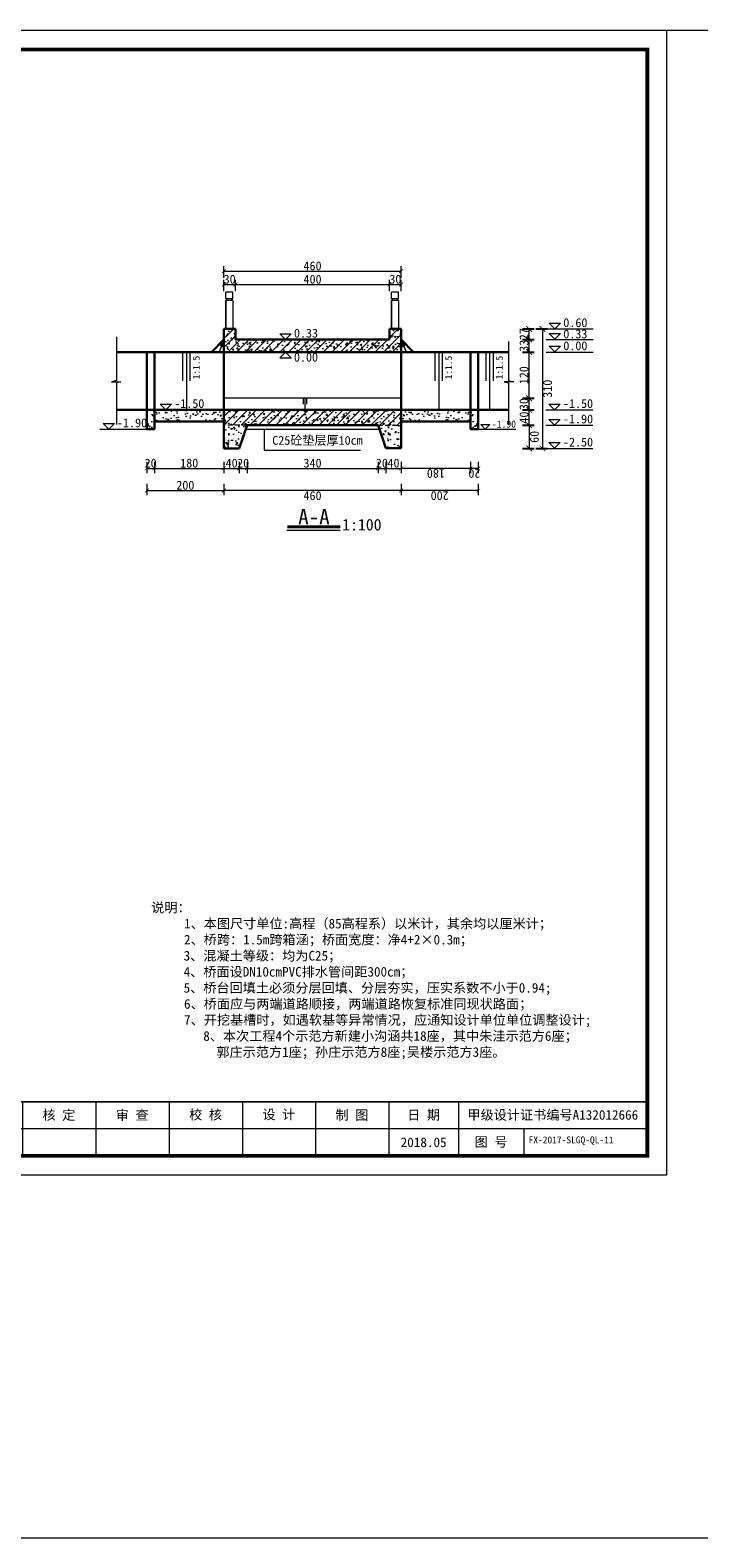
# Model space of a CAD drawing. Extents: x -27255 to 1448651, y 31034 to 8081248.
# Tile 41 of 198: x 584090 to 584264, y 3857680 to 3858072. Entities that reach past the tile are written whole.
import ezdxf
from ezdxf.enums import TextEntityAlignment as Align

# ---------------------------------------------------------------- set-up
doc = ezdxf.new("R2010")
doc.units = 0
doc.linetypes.add('HIDDEN', pattern=[0.375, 0.25, -0.125])
doc.layers.get('0').update_dxf_attribs({"linetype": 'CONTINUOUS'})
for name, color, linetype, lineweight in [('0.09折线', 6, 'CONTINUOUS', 9), ('0.09标注线', 3, 'CONTINUOUS', 9), ('0.13填充', 8, 'CONTINUOUS', 9), ('0.13文字', 3, 'CONTINUOUS', 13), ('中粗线', 7, 'CONTINUOUS', 25), ('图框', 7, 'CONTINUOUS', 20), ('文字', 7, 'CONTINUOUS', 15), ('虚线', 251, 'HIDDEN', 15)]:
    doc.layers.add(name, color=color, linetype=linetype, lineweight=lineweight)
doc.styles.add('-仿宋_GB2312', font='FangSong_GB2312.ttf')
doc.styles.add('LYJFS', font='times.ttf', dxfattribs={"width": 0.7})
doc.styles.get("Standard").update_dxf_attribs({"font": 'rs.shx', "bigfont": 'hztxt.shx'})
doc.styles.add('仿宋', font='FangSong_GB2312.ttf', dxfattribs={"width": 0.7})
doc.styles.add('宋体', font='FangSong_GB2312.ttf')
doc.dimstyles.get("Standard").update_dxf_attribs({"dimtxt": 0.18, "dimasz": 0.18, "dimexe": 0.18, "dimexo": 0.0625, "dimgap": 0.09, "dimtad": 0, "dimtih": 1, "dimtoh": 1, "dimdec": 4, "dimzin": 0, "dimdsep": 46, "dimtxsty": 'Standard', "dimcen": 0.09, "dimadec": 0, "dimazin": 0, "dimtfac": 1, "dimtdec": 4, "dimtofl": 0, "dimtmove": 0, "dimatfit": 3, "dimfxl": 1, "dimtolj": 1, "dimtzin": 0, "dimarcsym": 0})
doc.dimstyles.new('副本 (2) STANDARD', dxfattribs={"dimscale": 0, "dimtxt": 2.3, "dimasz": 1.5, "dimexe": 1.25, "dimexo": 1.5, "dimgap": 0.2, "dimtad": 1, "dimdec": 1, "dimzin": 0, "dimdsep": 46, "dimtxsty": '-仿宋_GB2312', "dimblk": 'ARCHTICK', "dimcen": 0.09, "dimadec": 0, "dimazin": 0, "dimtfac": 1, "dimtdec": 1, "dimtix": 1, "dimtmove": 2, "dimatfit": 3, "dimfxl": 1.7, "dimfxlon": 1, "dimtolj": 1, "dimtzin": 0, "dimlwd": 9, "dimarcsym": 0})

# ---------------------------------------------------------------- blocks, each defined once
blk = doc.blocks.new('d4trtg')
h = blk.add_hatch(color=152)
h.dxf.hatch_style = 1
h.paths.add_polyline_path([(654246.3, 3899725.4, 1), (654149.5, 3899725.4, 1)])
h.paths.add_polyline_path([(654244.7, 3899725.4, 1), (654151.1, 3899725.4, 1)], flags=16)
h = blk.add_hatch(color=152)
h.dxf.hatch_style = 1
edge = h.paths.add_edge_path()
edge.add_arc((654216.7, 3899701.1), 14.6, 43.3177, 70.37)
edge.add_arc((654202.9, 3899662.4), 55.7, 70.37, 84.5285)
edge.add_arc((654197.1, 3899601.1), 117.3, 84.5285, 95.1775)
edge.add_arc((654198.5, 3899704.1), 18.3, 111.7966, 130.9174, ccw=False)
edge.add_arc((654217.4, 3899656.7), 69.4, 98.8427, 111.7966, ccw=False)
edge.add_arc((654228.1, 3899588.1), 138.8, 95.2104, 98.8427, ccw=False)
edge.add_ellipse((654197.9, 3899728.3), major_axis=(-17.8, 0), ratio=0.877698, start_angle=172.6539, end_angle=176.913)
edge.add_arc((654213.8, 3899625), 102.6, 88.9999, 98.5227)
edge.add_arc((654209.9, 3899651.2), 76, 98.5227, 116.8491)
edge.add_arc((654181.1, 3899708), 12.3, 116.8491, 139.2901)
edge.add_arc((654173.3, 3899714.8), 1.96, 139.2901, 263.0506)
edge.add_arc((654175.1, 3899729.8), 17.1, 263.0506, 272.1363)
edge.add_arc((654186.8, 3899416.6), 296.4, 88.4627, 92.1363, ccw=False)
edge.add_arc((654193.4, 3899661.8), 51, 68.0711, 88.4627, ccw=False)
edge.add_arc((654234.5, 3899496.1), 214.2, 95.9129, 98.7952)
edge.add_arc((654220.8, 3899584.5), 124.7, 98.7952, 117.8497)
edge.add_arc((654806.2, 3897318.9), 2461.6, 104.7704, 105.1579, ccw=False)
edge.add_line((654178.6, 3899699.1), (654170.6, 3899695.8))
edge.add_arc((654384.3, 3898723.5), 995.6, 100.9063, 102.3983, ccw=False)
edge.add_line((654196, 3899701.1), (654189.9, 3899699.2))
edge.add_arc((654166.8, 3899985.3), 287, 274.6178, 279.6944)
edge.add_arc((654207.4, 3899747.5), 45.8, 279.6944, 287.6119)
edge.add_arc((654216.2, 3899719.6), 16.5, 287.6119, 311.5141)
edge.add_arc((654225.4, 3899709.3), 2.75, 311.5141, 403.3177)
edge = h.paths.add_edge_path()
edge.add_arc((654242.1, 3899736.8), 20.7, 138.9742, 204.1181, ccw=False)
edge.add_line((654226.5, 3899750.4), (654209.6, 3899750.4))
edge.add_line((654209.6, 3899750.4), (654209.6, 3899756.2))
edge.add_line((654209.6, 3899756.2), (654186.2, 3899756.2))
edge.add_line((654186.2, 3899756.2), (654186.2, 3899750.4))
edge.add_line((654186.2, 3899750.4), (654169.3, 3899750.4))
edge.add_arc((654153.7, 3899736.8), 20.7, -24.1181, 41.0258, ccw=False)
edge.add_arc((654138.3, 3899743.7), 37.5, 314.3441, 335.8819, ccw=False)
edge.add_arc((654157.8, 3899747.2), 31.1, 282.3877, 290.1466)
edge.add_arc((654127.2, 3899830.8), 120.1, 290.1466, 296.6495)
edge.add_ellipse((654197.9, 3899728.3), major_axis=(-17.8, 0), ratio=0.877698, start_angle=176.913, end_angle=378.3747, ccw=False)
edge.add_ellipse((654197.9, 3899728.3), major_axis=(-17.8, 0), ratio=0.877698, start_angle=172.6539, end_angle=176.913, ccw=False)
edge.add_ellipse((654197.9, 3899728.3), major_axis=(-17.8, 0), ratio=0.877698, start_angle=161.6253, end_angle=172.6539, ccw=False)
edge.add_arc((654268.6, 3899830.8), 120.1, 243.3505, 249.8534)
edge.add_arc((654238, 3899747.2), 31.1, 249.8534, 257.6123)
edge.add_arc((654257.5, 3899743.7), 37.5, 204.1181, 225.6559, ccw=False)
at = {"lineweight": 0}
for p, q in [((653868.4, 3899605.3), (653868.4, 3902577.3)), ((653868.4, 3902577.3), (658071.2, 3902577.3)), ((658071.2, 3902577.3), (658071.2, 3899605.3)), ((658021.2, 3899725.4), (655949.8, 3899725.4)), ((658071.2, 3899605.3), (653868.4, 3899605.3))]:
    blk.add_line(p, q, dxfattribs=at)
for p, q in [((654118.6, 3902527.3), (653938.4, 3902527.3)), ((653938.4, 3902527.3), (653938.4, 3901506.6)), ((653998.5, 3902527.3), (653998.5, 3901506.6)), ((654058.5, 3902527.3), (654058.5, 3901506.6)), ((654118.6, 3902357.2), (653938.4, 3902357.2)), ((654118.6, 3902187.1), (653938.4, 3902187.1)), ((654118.6, 3902017), (653938.4, 3902017)), ((654118.6, 3901846.8), (653938.4, 3901846.8)), ((654118.6, 3901676.7), (653938.4, 3901676.7)), ((654118.6, 3901506.6), (653938.4, 3901506.6)), ((655049.2, 3899795.5), (655049.2, 3899655.4)), ((655399.4, 3899795.5), (655399.4, 3899655.4)), ((655949.8, 3899795.5), (655949.8, 3899655.4)), ((656210, 3899795.5), (656210, 3899655.4)), ((656400.1, 3899795.5), (656400.1, 3899655.4)), ((656590.2, 3899795.5), (656590.2, 3899655.4)), ((656780.4, 3899795.5), (656780.4, 3899655.4)), ((656970.5, 3899795.5), (656970.5, 3899655.4)), ((657160.6, 3899795.5), (657160.6, 3899655.4)), ((657350.8, 3899795.5), (657350.8, 3899655.4)), ((657530.9, 3899795.5), (657530.9, 3899655.4)), ((657701, 3899725.4), (657701, 3899655.4))]:
    blk.add_line(p, q)
at = {"lineweight": 0, "const_width": 10}
blk.add_lwpolyline([(654118.6, 3902527.3), (658021.2, 3902527.3), (658021.2, 3899655.4), (654118.6, 3899655.4)], close=True, dxfattribs=at)
at = {"lineweight": 0, "const_width": 4}
blk.add_lwpolyline([(658021.2, 3899795.5), (654118.6, 3899795.5)], dxfattribs=at)
at = {"color": 152}
for points in [[(654181.1, 3899723.4, -0.028382), (654168.5, 3899718, -0.033867), (654164.5, 3899716.8, 0.094254), (654172.5, 3899728.3, 0.292155), (654169.3, 3899750.4), (654186.2, 3899750.4), (654186.2, 3899756.2), (654209.6, 3899756.2), (654209.6, 3899750.4), (654226.5, 3899750.4, 0.292155), (654223.3, 3899728.3, 0.094254), (654231.3, 3899716.8, -0.033867), (654227.2, 3899718, -0.028382), (654214.7, 3899723.4)], [(654215.6, 3899727.5, 0.041575), (654198.6, 3899726.4, 0.080135), (654175.6, 3899719, 0.098231), (654171.8, 3899716.1, 0.59944), (654173, 3899712.9, 0.039664), (654175.8, 3899712.7, -0.01603), (654194.8, 3899712.8, -0.08921), (654212.4, 3899709.2, 0.012577), (654201.8, 3899707.8, 0.083333), (654162.5, 3899694.8, -0.001691), (654178.6, 3899699.1), (654170.6, 3899695.8, -0.00651), (654196, 3899701.1), (654189.9, 3899699.2, 0.022155), (654215.1, 3899702.4, 0.03456), (654221.2, 3899703.9, 0.104673), (654227.2, 3899707.2, 0.423464), (654227.4, 3899711.2, 0.118589), (654221.6, 3899714.9, 0.061857), (654208.2, 3899717.9, 0.046498), (654186.5, 3899718, -0.083624), (654191.7, 3899721.1, -0.056582), (654206.8, 3899725.3, -0.015851), (654215.5, 3899726.3)]]:
    blk.add_lwpolyline(points, format="xyb", dxfattribs=at)
for radius in [48.4, 46.8]:
    blk.add_circle((654197.9, 3899725.4), radius, dxfattribs=at)
blk.add_arc((654217.4, 3899656.7), 69.4, 98.8427, 111.7966, dxfattribs=at)
for start_param, end_param in [(2.820893, 6.603885), (3.013378, 3.087714)]:
    blk.add_ellipse((654197.9, 3899728.3), major_axis=(-17.8, 0), ratio=0.877698, start_param=start_param, end_param=end_param, dxfattribs=at)
at = {"style": '宋体'}
for s, height, width, p in [('江苏省水利勘测设计研究院有限公司', 37.525, 0.9, (654640.2, 3899742.9)), ('丰县四联河灌区节水配套改造项目', 18.012, 0.75, (655225.5, 3899732.3)), ('Jiangsu Surveying and Design Institute of Water Resources Co., Ltd.', 20.014, 0.8, (654638.5, 3899695.5))]:
    blk.add_text(s, height=height, dxfattribs=dict(at, width=width)).set_placement(p, align=Align.MIDDLE)
at = {"style": 'LYJFS'}
for s, p in [('（阶段）', (656038.2, 3899760.4)), ('（专业）', (656038.2, 3899690.4))]:
    blk.add_text(s, height=25.02, dxfattribs=at).set_placement(p, align=Align.MIDDLE_CENTER)
at = {"style": '仿宋'}
blk.add_text('2018.05', height=25.02, dxfattribs=at).set_placement((657440.8, 3899690.4), align=Align.MIDDLE)
at = {"rotation": 90}
for s, insert, char_height, attachment_point, style in [('日 期', (653968.5, 3901931.9), 25.02, 5, '宋体'), ('会签者', (653968.5, 3901761.8), 25.02, 5, '宋体'), ('会签专业', (653968.5, 3901591.7), 25.02, 5, '宋体'), ('江苏省水利勘测设计研究院有限公司\\P地址：扬州市吉安路209号吉安大厦1号楼  邮编：225127\\P电话：0514-87860116  传真：0514-87889101\\P声明：未经授权，不得翻印、传播或它用。', (654101.5, 3899654.5), 20.014, 7, '仿宋')]:
    blk.add_mtext(s, dxfattribs=dict(at, insert=insert, char_height=char_height, attachment_point=attachment_point, style=style))
at = {"attachment_point": 5, "style": '宋体'}
for s, insert, char_height in [('设计', (656144, 3899760.4), 25.02), ('批 准', (656305, 3899760.4), 25.02), ('核 定', (656494.6, 3899760.2), 25.02), ('审 查', (656684.6, 3899760.2), 25.02), ('校 核', (656875.1, 3899760.9), 25.02), ('设 计', (657065.3, 3899761.4), 25.02), ('制 图', (657254.9, 3899760.2), 25.02), ('日 期', (657440.8, 3899760.4), 25.02), ('甲级设计证书编号A132012666', (657776, 3899760.4), 25.017), ('部分', (656144, 3899690.4), 25.02), ('图 号', (657615.9, 3899690.4), 25.02)]:
    blk.add_mtext(s, dxfattribs=dict(at, insert=insert, char_height=char_height))
blk = doc.blocks.new('_ARCHTICK')
at = {"color": 0, "linetype": 'ByBlock', "const_width": 0.15}
blk.add_lwpolyline([(-0.5, -0.5), (0.5, 0.5)], dxfattribs=at)

msp = doc.modelspace()

# ---------------------------------------------------------------- hatches: boundary and pattern name
at = {"linetype": 'Continuous', "lineweight": 13}
h = msp.add_hatch(dxfattribs=at)
h.set_pattern_fill('ANSI31', color=3, scale=0.5, style=0)
h.set_pattern_definition([(45, (584140.3771, 3857969.2334), (-1.12253, 1.12253), [])])
h.paths.add_polyline_path([(584140.37711, 3857973.23336), (584140.37711, 3857969.23336), (584146.37711, 3857969.23336), (584180.39087, 3857969.23336), (584180.37674, 3857969.27577), (584186.37674, 3857969.27577), (584186.37674, 3857973.23336), (584182.37674, 3857973.23336)])
h.paths.add_polyline_path([(584182.37674, 3857988.23361), (584186.37674, 3857988.23361), (584186.37674, 3857994.23346), (584183.37674, 3857994.23346), (584183.37674, 3857991.53525), (584143.37711, 3857991.5349), (584143.37711, 3857994.23346), (584140.37711, 3857994.23346), (584140.37711, 3857988.23361)])
at = {"layer": '0.09标注线', "linetype": 'Continuous', "lineweight": 13}
h = msp.add_hatch(dxfattribs=at)
h.set_pattern_fill('AR-CONC', color=256, scale=0.02, style=0)
h.set_pattern_definition([(50, (588596.774, 3852383.075), (3.6436934, -0.3187817), [0.381, -4.191]), (355, (588596.774, 3852383.075), (-0.7048565, 3.8211329), [0.3048, -3.3528]), (100.451, (588597.0776, 3852383.0484), (2.93885, 3.5023338), [0.3238, -3.5618]), (46.1842, (588596.774, 3852384.091), (5.4215808, -0.8408466), [0.5715, -6.2865]), (96.6356, (588597.2257, 3852384.021), (4.7480847, 4.948511), [0.4857, -5.3427]), (351.184, (588596.774, 3852384.091), (4.748092, 4.9485024), [0.4572, -5.0292]), (21, (588597.282, 3852383.837), (3.0322976, -2.0453104), [0.381, -4.191]), (326, (588597.282, 3852383.837), (1.2360406, 3.6837593), [0.3048, -3.3528]), (71.4514, (588597.5346, 3852383.6666), (4.2683298, 1.6384572), [0.3238, -3.5618]), (37.5, (588596.7739, 3852383.075), (0.06177207, 1.69110078), [0, -3.31216, 0, -3.4036, 0, -3.3655]), (7.5, (588596.774, 3852383.075), (1.33639325, 2.0036115), [0, -1.94056, 0, -3.23596, 0, -1.2827]), (327.5, (588595.6411, 3852383.075), (2.7118119, -0.11457488), [0, -1.27, 0, -3.9624, 0, -5.2578]), (317.5, (588595.133, 3852383.075), (2.9625836, 0.5085298), [0, -1.651, 0, -2.63144, 0, -3.7338])])
h.paths.add_polyline_path([(584144.37711, 3857963.23336), (584146.37711, 3857969.23336), (584140.37711, 3857969.23336), (584140.37711, 3857963.23336)])
at = {"layer": '0.13文字', "lineweight": 13}
h = msp.add_hatch(dxfattribs=at)
h.set_pattern_fill('AR-CONC', color=256, scale=0.02, style=0)
h.set_pattern_definition([(50, (598742.0657, 3855264.452), (3.6436934, -0.3187817), [0.381, -4.191]), (355, (598742.0657, 3855264.452), (-0.7048565, 3.8211329), [0.3048, -3.3528]), (100.451, (598742.3693, 3855264.4255), (2.93885, 3.50233376), [0.3238, -3.5618]), (46.1842, (598742.0657, 3855265.468), (5.4215808, -0.8408466), [0.5715, -6.2865]), (96.6356, (598742.5175, 3855265.398), (4.7480847, 4.9485111), [0.4857, -5.3427]), (351.184, (598742.0657, 3855265.468), (4.7480921, 4.9485024), [0.4572, -5.0292]), (21, (598742.5737, 3855265.214), (3.0322976, -2.0453104), [0.381, -4.191]), (326, (598742.5737, 3855265.214), (1.2360406, 3.6837593), [0.3048, -3.3528]), (71.4514, (598742.8264, 3855265.0437), (4.2683298, 1.63845715), [0.3238, -3.5618]), (37.5, (598742.0657, 3855264.4521), (0.06177207, 1.69110078), [0, -3.31216, 0, -3.4036, 0, -3.3655]), (7.5, (598742.0657, 3855264.4521), (1.33639325, 2.0036115), [0, -1.94056, 0, -3.23596, 0, -1.2827]), (327.5, (598740.9328, 3855264.4521), (2.7118119, -0.11457488), [0, -1.27, 0, -3.9624, 0, -5.2578]), (317.5, (598740.4248, 3855264.452), (2.96258363, 0.50852982), [0, -1.651, 0, -2.63144, 0, -3.7338])])
h.paths.add_polyline_path([(584143.37711, 3857991.5349), (584143.37711, 3857994.23346), (584140.37711, 3857994.23346), (584140.37711, 3857988.23361), (584182.37674, 3857988.23361), (584186.37674, 3857988.23361), (584186.37674, 3857994.23346), (584183.37674, 3857994.23346), (584183.37674, 3857991.53525)])
at = {"layer": '0.13文字', "linetype": 'Continuous', "lineweight": 13}
h = msp.add_hatch(dxfattribs=at)
h.set_pattern_fill('AR-CONC', color=256, scale=0.02, style=0)
h.set_pattern_definition([(50, (584120.377, 3857968.2334), (3.6437, -0.3188), [0.381, -4.191]), (355, (584120.377, 3857968.2334), (-0.7049, 3.8211), [0.3048, -3.3528]), (100.45, (584120.6808, 3857968.2068), (2.9389, 3.5023), [0.3238, -3.5618]), (46.18, (584120.377, 3857969.2494), (5.4216, -0.841), [0.5715, -6.2865]), (96.64, (584120.829, 3857969.1793), (4.748, 4.9485), [0.4857, -5.3427]), (351.18, (584120.377, 3857969.2494), (4.748, 4.9485), [0.4572, -5.0292]), (21, (584120.885, 3857968.9954), (3.0323, -2.0453), [0.381, -4.191]), (326, (584120.885, 3857968.9954), (1.236, 3.6838), [0.3048, -3.3528]), (71.45, (584121.1378, 3857968.825), (4.2683, 1.6385), [0.3238, -3.5618]), (37.5, (584120.3771, 3857968.2334), (0.06177, 1.6911), [0, -3.31216, 0, -3.4036, 0, -3.3655]), (7.5, (584120.3771, 3857968.2334), (1.3364, 2.0036), [0, -1.94056, 0, -3.23596, 0, -1.2827]), (327.5, (584119.2443, 3857968.2334), (2.7118, -0.11457), [0, -1.27, 0, -3.9624, 0, -5.2578]), (317.5, (584118.7363, 3857968.2334), (2.9626, 0.5085), [0, -1.651, 0, -2.63144, 0, -3.7338])])
h.paths.add_polyline_path([(584122.37711, 3857973.23336), (584120.37711, 3857973.23336), (584120.37711, 3857968.23336), (584122.37711, 3857968.23336)])
h = msp.add_hatch(dxfattribs=at)
h.set_pattern_fill('混凝土2', color=256, scale=0.5, style=0)
h.set_pattern_definition([(50, (584120.377, 3857970.2334), (3.5863, -0.31376), [0.375, -4.125]), (355, (584120.377, 3857970.2334), (-0.69376, 3.76096), [0.3, -3.3]), (100.451, (584120.676, 3857970.2072), (2.89255, 3.4472), [0.3187, -3.5057]), (46.184, (584120.377, 3857971.2334), (5.3362, -0.8276), [0.5625, -6.1875]), (96.636, (584120.822, 3857971.1644), (4.6733, 4.8706), [0.478, -5.2586]), (351.184, (584120.377, 3857971.2334), (4.6733, 4.8706), [0.45, -4.95]), (21, (584120.877, 3857970.9834), (2.98454, -2.0131), [0.375, -4.125]), (326, (584120.877, 3857970.9834), (1.2166, 3.62575), [0.3, -3.3]), (71.451, (584121.1258, 3857970.8156), (4.2011, 1.61265), [0.3187, -3.5057]), (37.5, (584120.3771, 3857970.2334), (0.0608, 1.66447), [0, -3.26, 0, -3.35, 0, -3.3125]), (7.5, (584120.3771, 3857970.2334), (1.31535, 1.97206), [0, -1.91, 0, -3.185, 0, -1.2625]), (327.5, (584119.2621, 3857970.2334), (2.66911, -0.112774), [0, -1.25, 0, -3.9, 0, -5.175]), (317.5, (584118.762, 3857970.2334), (2.91593, 0.50052), [0, -1.625, 0, -2.59, 0, -3.675])])
h.paths.add_polyline_path([(584122.37711, 3857973.23336), (584122.37711, 3857970.23336), (584140.37711, 3857970.23336), (584140.37711, 3857973.23336)])
at = {"layer": '0.13文字', "lineweight": 13}
h = msp.add_hatch(dxfattribs=at)
h.set_pattern_fill('AR-CONC', color=256, scale=0.02, style=0)
h.set_pattern_definition([(50, (584140.377, 3857969.2334), (3.6437, -0.31878), [0.381, -4.191]), (355, (584140.377, 3857969.2334), (-0.70486, 3.82113), [0.3048, -3.3528]), (100.451, (584140.6808, 3857969.2068), (2.93885, 3.50233), [0.3238, -3.5618]), (46.184, (584140.377, 3857970.2494), (5.4216, -0.84085), [0.5715, -6.2865]), (96.636, (584140.829, 3857970.1793), (4.7481, 4.9485), [0.4857, -5.3427]), (351.184, (584140.377, 3857970.2494), (4.7481, 4.9485), [0.4572, -5.0292]), (21, (584140.885, 3857969.9954), (3.0323, -2.04531), [0.381, -4.191]), (326, (584140.885, 3857969.9954), (1.23604, 3.68376), [0.3048, -3.3528]), (71.451, (584141.1378, 3857969.825), (4.26833, 1.63846), [0.3238, -3.5618]), (37.5, (584140.3771, 3857969.2334), (0.061772, 1.6911), [0, -3.31216, 0, -3.4036, 0, -3.3655]), (7.5, (584140.3771, 3857969.2334), (1.33639, 2.00361), [0, -1.94056, 0, -3.23596, 0, -1.2827]), (327.5, (584139.2443, 3857969.2334), (2.71181, -0.114575), [0, -1.27, 0, -3.9624, 0, -5.2578]), (317.5, (584138.7363, 3857969.2334), (2.96258, 0.50853), [0, -1.651, 0, -2.63144, 0, -3.7338])])
h.paths.add_polyline_path([(584186.37674, 3857973.23336), (584182.37674, 3857973.23336), (584140.37711, 3857973.23336), (584140.37711, 3857969.23336), (584146.37711, 3857969.23336), (584180.39087, 3857969.23336), (584180.37674, 3857969.27577), (584186.37674, 3857969.27577)])
at = {"layer": '0.13文字', "linetype": 'Continuous', "lineweight": 13}
h = msp.add_hatch(dxfattribs=at)
h.set_pattern_fill('混凝土2', color=256, scale=0.5, style=0)
h.set_pattern_definition([(130, (584206.3767, 3857970.2334), (-3.5863, -0.31376), [0.375, -4.125]), (185, (584206.3767, 3857970.2334), (0.69376, 3.76096), [0.3, -3.3]), (79.549, (584206.078, 3857970.2072), (-2.89255, 3.4472), [0.3187, -3.5057]), (133.816, (584206.3767, 3857971.2334), (-5.3362, -0.8276), [0.5625, -6.1875]), (83.364, (584205.932, 3857971.1644), (-4.6733, 4.8706), [0.478, -5.2586]), (188.816, (584206.377, 3857971.2334), (-4.6733, 4.8706), [0.45, -4.95]), (159, (584205.8767, 3857970.9834), (-2.98454, -2.0131), [0.375, -4.125]), (214, (584205.8767, 3857970.9834), (-1.2166, 3.62575), [0.3, -3.3]), (108.549, (584205.628, 3857970.8156), (-4.2011, 1.61265), [0.3187, -3.5057]), (142.5, (584206.3767, 3857970.2334), (-0.0608, 1.66447), [0, -3.26, 0, -3.35, 0, -3.3125]), (172.5, (584206.3767, 3857970.2334), (-1.31535, 1.97206), [0, -1.91, 0, -3.185, 0, -1.2625]), (212.5, (584207.4917, 3857970.2334), (-2.66911, -0.112774), [0, -1.25, 0, -3.9, 0, -5.175]), (222.5, (584207.9917, 3857970.2334), (-2.91593, 0.50052), [0, -1.625, 0, -2.59, 0, -3.675])])
h.paths.add_polyline_path([(584204.37674, 3857973.23336), (584204.37674, 3857970.23336), (584186.37674, 3857970.23336), (584186.37674, 3857973.23336)])
h = msp.add_hatch(dxfattribs=at)
h.set_pattern_fill('AR-CONC', color=256, scale=0.02, style=0)
h.set_pattern_definition([(130, (584206.3767, 3857968.2334), (-3.6437, -0.3188), [0.381, -4.191]), (185, (584206.3767, 3857968.2334), (0.7049, 3.8211), [0.3048, -3.3528]), (79.55, (584206.073, 3857968.2068), (-2.9389, 3.5023), [0.3238, -3.5618]), (133.82, (584206.3767, 3857969.2494), (-5.4216, -0.841), [0.5715, -6.2865]), (83.36, (584205.925, 3857969.1793), (-4.748, 4.9485), [0.4857, -5.3427]), (188.82, (584206.377, 3857969.2494), (-4.748, 4.9485), [0.4572, -5.0292]), (159, (584205.8687, 3857968.9954), (-3.0323, -2.0453), [0.381, -4.191]), (214, (584205.8687, 3857968.9954), (-1.236, 3.6838), [0.3048, -3.3528]), (108.55, (584205.616, 3857968.825), (-4.2683, 1.6385), [0.3238, -3.5618]), (142.5, (584206.3767, 3857968.2334), (-0.06177, 1.6911), [0, -3.31216, 0, -3.4036, 0, -3.3655]), (172.5, (584206.3767, 3857968.2334), (-1.3364, 2.0036), [0, -1.94056, 0, -3.23596, 0, -1.2827]), (212.5, (584207.5096, 3857968.2334), (-2.7118, -0.11457), [0, -1.27, 0, -3.9624, 0, -5.2578]), (222.5, (584208.0176, 3857968.2334), (-2.9626, 0.5085), [0, -1.651, 0, -2.63144, 0, -3.7338])])
h.paths.add_polyline_path([(584204.37674, 3857973.23336), (584206.37674, 3857973.23336), (584206.37674, 3857968.23336), (584204.37674, 3857968.23336)])
at = {"layer": '0.13文字', "lineweight": 13}
h = msp.add_hatch(dxfattribs=at)
h.set_pattern_fill('AR-CONC', color=256, scale=0.02, style=0)
h.set_pattern_definition([(50, (584180.3767, 3857963.2758), (3.6437, -0.3188), [0.381, -4.191]), (355, (584180.3767, 3857963.2758), (-0.7049, 3.8211), [0.3048, -3.3528]), (100.45, (584180.6804, 3857963.2492), (2.9389, 3.5023), [0.3238, -3.5618]), (46.184, (584180.3767, 3857964.2918), (5.4216, -0.8408), [0.5715, -6.2865]), (96.636, (584180.8285, 3857964.2217), (4.748, 4.9485), [0.4857, -5.3427]), (351.18, (584180.377, 3857964.292), (4.748, 4.9485), [0.4572, -5.0292]), (21, (584180.8847, 3857964.0378), (3.0323, -2.0453), [0.381, -4.191]), (326, (584180.8847, 3857964.0378), (1.236, 3.6838), [0.3048, -3.3528]), (71.45, (584181.1374, 3857963.8673), (4.2683, 1.6385), [0.3238, -3.5618]), (37.5, (584180.3767, 3857963.2758), (0.06177, 1.6911), [0, -3.31216, 0, -3.4036, 0, -3.3655]), (7.5, (584180.3767, 3857963.2758), (1.3364, 2.0036), [0, -1.94056, 0, -3.23596, 0, -1.2827]), (327.5, (584179.2439, 3857963.2758), (2.71181, -0.11457), [0, -1.27, 0, -3.9624, 0, -5.2578]), (317.5, (584178.736, 3857963.2758), (2.9626, 0.50853), [0, -1.651, 0, -2.63144, 0, -3.7338])])
h.paths.add_polyline_path([(584186.37674, 3857969.27577), (584180.37674, 3857969.27577), (584182.37674, 3857963.27577), (584186.37674, 3857963.27577)])

# ---------------------------------------------------------------- linework, layer by layer
at = {"layer": '0.09折线', "color": 7}
for p, q in [((584140.90766, 3858002.0157), (584140.90766, 3858003.8157)), ((584140.90766, 3858002.0157), (584140.90766, 3858003.8157)), ((584140.90766, 3858002.0157), (584140.90766, 3858003.8157)), ((584140.90766, 3858002.0157), (584140.90766, 3858003.8157)), ((584142.70766, 3858003.8157), (584140.90766, 3858003.8157)), ((584140.90766, 3858002.0157), (584140.90766, 3858003.8157)), ((584142.70766, 3858003.8157), (584140.90766, 3858003.8157)), ((584140.90766, 3858002.0157), (584140.90766, 3858003.8157)), ((584142.70766, 3858003.8157), (584140.90766, 3858003.8157)), ((584142.70766, 3858002.0157), (584142.70766, 3858003.8157)), ((584142.70766, 3858002.0157), (584142.70766, 3858003.8157)), ((584142.70766, 3858002.0157), (584142.70766, 3858003.8157)), ((584183.90728, 3858002.0157), (584183.90728, 3858003.8157)), ((584183.90728, 3858002.0157), (584183.90728, 3858003.8157)), ((584183.90728, 3858002.0157), (584183.90728, 3858003.8157)), ((584183.90728, 3858002.0157), (584183.90728, 3858003.8157)), ((584185.70728, 3858003.8157), (584183.90728, 3858003.8157)), ((584183.90728, 3858002.0157), (584183.90728, 3858003.8157)), ((584185.70728, 3858003.8157), (584183.90728, 3858003.8157)), ((584183.90728, 3858002.0157), (584183.90728, 3858003.8157)), ((584185.70728, 3858003.8157), (584183.90728, 3858003.8157)), ((584185.70728, 3858002.0157), (584185.70728, 3858003.8157)), ((584185.70728, 3858002.0157), (584185.70728, 3858003.8157)), ((584185.70728, 3858002.0157), (584185.70728, 3858003.8157)), ((584142.70766, 3858002.0157), (584140.90766, 3858002.0157)), ((584142.70766, 3858002.0157), (584140.90766, 3858002.0157)), ((584142.70766, 3858002.0157), (584140.90766, 3858002.0157)), ((584140.90766, 3858001.6157), (584140.90766, 3857994.23346)), ((584140.90766, 3858001.6157), (584140.90766, 3857994.23346)), ((584140.90766, 3858001.6157), (584140.90766, 3857994.23346)), ((584140.90766, 3857994.23346), (584140.90766, 3858001.6157)), ((584142.70766, 3858001.6157), (584140.90766, 3858001.6157)), ((584140.90766, 3857994.23346), (584140.90766, 3858001.6157)), ((584142.70766, 3858001.6157), (584140.90766, 3858001.6157)), ((584140.90766, 3857994.23346), (584140.90766, 3858001.6157)), ((584142.70766, 3858001.6157), (584140.90766, 3858001.6157)), ((584141.10766, 3858001.6157), (584141.10766, 3858002.0157)), ((584141.10766, 3858001.6157), (584141.10766, 3858002.0157)), ((584141.10766, 3858001.6157), (584141.10766, 3858002.0157)), ((584142.50766, 3858001.6157), (584142.50766, 3858002.0157)), ((584142.50766, 3858001.6157), (584142.50766, 3858002.0157)), ((584142.50766, 3858001.6157), (584142.50766, 3858002.0157)), ((584142.70766, 3858001.6157), (584142.70766, 3857994.23346)), ((584142.70766, 3858001.6157), (584142.70766, 3857994.23346)), ((584142.70766, 3858001.6157), (584142.70766, 3857994.23346)), ((584185.70728, 3858002.0157), (584183.90728, 3858002.0157)), ((584185.70728, 3858002.0157), (584183.90728, 3858002.0157)), ((584185.70728, 3858002.0157), (584183.90728, 3858002.0157)), ((584183.90728, 3858001.6157), (584183.90728, 3857994.23346)), ((584183.90728, 3858001.6157), (584183.90728, 3857994.23346)), ((584183.90728, 3858001.6157), (584183.90728, 3857994.23346)), ((584183.90728, 3857994.23346), (584183.90728, 3858001.6157)), ((584185.70728, 3858001.6157), (584183.90728, 3858001.6157)), ((584183.90728, 3857994.23346), (584183.90728, 3858001.6157)), ((584185.70728, 3858001.6157), (584183.90728, 3858001.6157)), ((584183.90728, 3857994.23346), (584183.90728, 3858001.6157)), ((584185.70728, 3858001.6157), (584183.90728, 3858001.6157)), ((584184.10728, 3858001.6157), (584184.10728, 3858002.0157)), ((584184.10728, 3858001.6157), (584184.10728, 3858002.0157)), ((584184.10728, 3858001.6157), (584184.10728, 3858002.0157)), ((584185.50728, 3858001.6157), (584185.50728, 3858002.0157)), ((584185.50728, 3858001.6157), (584185.50728, 3858002.0157)), ((584185.50728, 3858001.6157), (584185.50728, 3858002.0157)), ((584185.70728, 3858001.6157), (584185.70728, 3857994.23346)), ((584185.70728, 3858001.6157), (584185.70728, 3857994.23346)), ((584185.70728, 3858001.6157), (584185.70728, 3857994.23346))]:
    msp.add_line(p, q, dxfattribs=at)
at = {"layer": '0.09标注线', "color": 7}
for p, q in [((584224.81816, 3857995.73318), (584226.2876, 3857994.26374)), ((584224.81816, 3857995.73318), (584227.75704, 3857995.73318)), ((584226.2876, 3857994.26374), (584227.75704, 3857995.73318)), ((584154.92457, 3857993.00544), (584156.39401, 3857991.536)), ((584154.92457, 3857993.00544), (584157.86345, 3857993.00544)), ((584156.39401, 3857991.536), (584157.86345, 3857993.00544)), ((584224.0155, 3857994.23346), (584236.18047, 3857994.23346)), ((584224.0155, 3857991.53346), (584236.18047, 3857991.53346)), ((584224.81816, 3857993.03318), (584226.2876, 3857991.56374)), ((584224.81816, 3857993.03318), (584227.75704, 3857993.03318)), ((584226.2876, 3857991.56374), (584227.75704, 3857993.03318)), ((584129.62977, 3857988.23361), (584129.62977, 3857980.73349)), ((584130.66477, 3857988.23361), (584130.66477, 3857973.23336)), ((584131.57772, 3857988.23361), (584131.57772, 3857980.73349)), ((584154.92457, 3857986.76417), (584156.39401, 3857988.23361)), ((584154.92457, 3857986.76417), (584157.86345, 3857986.76417)), ((584156.39401, 3857988.23361), (584157.86345, 3857986.76417)), ((584195.08355, 3857988.23361), (584195.08355, 3857980.73349)), ((584196.11855, 3857988.23361), (584196.11855, 3857973.23336)), ((584197.0315, 3857988.23361), (584197.0315, 3857980.73349)), ((584205.43473, 3857988.23346), (584214.26886, 3857988.23346)), ((584208.3282, 3857988.23346), (584208.3282, 3857980.73333)), ((584209.29462, 3857988.23361), (584209.29462, 3857973.23336)), ((584210.26103, 3857988.23361), (584210.26103, 3857980.73349)), ((584224.0155, 3857988.23166), (584236.18047, 3857988.23166)), ((584224.81816, 3857989.73138), (584226.2876, 3857988.26194)), ((584224.81816, 3857989.73138), (584227.75704, 3857989.73138)), ((584226.2876, 3857988.26194), (584227.75704, 3857989.73138)), ((584186.37674, 3857976.23336), (584140.37711, 3857976.23336)), ((584160.92689, 3857976.23336), (584160.92689, 3857974.73336)), ((584161.37692, 3857976.23336), (584161.37692, 3857973.23336)), ((584161.82696, 3857976.23336), (584161.82696, 3857974.73336)), ((584123.86463, 3857974.73307), (584125.33407, 3857973.26363)), ((584123.86463, 3857974.73307), (584126.80351, 3857974.73307)), ((584125.33407, 3857973.26363), (584126.80351, 3857974.73307)), ((584223.929, 3857973.23336), (584236.09397, 3857973.23336)), ((584224.73167, 3857974.73307), (584226.20111, 3857973.26363)), ((584224.73167, 3857974.73307), (584227.67055, 3857974.73307)), ((584226.20111, 3857973.26363), (584227.67055, 3857974.73307)), ((584108.21214, 3857968.23336), (584120.37711, 3857968.23336)), ((584109.01481, 3857969.73307), (584110.48425, 3857968.26363)), ((584109.01481, 3857969.73307), (584111.95369, 3857969.73307)), ((584110.48425, 3857968.26363), (584111.95369, 3857969.73307)), ((584146.04378, 3857968.23336), (584180.72421, 3857968.23336)), ((584150.88274, 3857962.80552), (584150.88274, 3857968.23336)), ((584206.37674, 3857968.23336), (584216.10871, 3857968.23336)), ((584207.01887, 3857969.43313), (584208.19442, 3857968.25758)), ((584207.01887, 3857969.43313), (584209.36997, 3857969.43313)), ((584208.19442, 3857968.25758), (584209.36997, 3857969.43313)), ((584223.929, 3857969.23336), (584236.09397, 3857969.23336)), ((584224.73167, 3857970.73307), (584226.20111, 3857969.26363)), ((584224.73167, 3857970.73307), (584227.67055, 3857970.73307)), ((584226.20111, 3857969.26363), (584227.67055, 3857970.73307)), ((584223.929, 3857963.23336), (584236.09397, 3857963.23336)), ((584224.73167, 3857964.73307), (584226.20111, 3857963.26363)), ((584224.73167, 3857964.73307), (584227.67055, 3857964.73307)), ((584226.20111, 3857963.26363), (584227.67055, 3857964.73307)), ((584150.88274, 3857962.80552), (584175.80651, 3857962.80552))]:
    msp.add_line(p, q, dxfattribs=at)
at = {"layer": '0.09标注线', "color": 7, "linetype": 'Continuous', "lineweight": 9}
for p, q in [((584112.48499, 3857992.17956), (584112.48499, 3857980.89886)), ((584214.26886, 3857990.99033), (584214.26886, 3857980.89886)), ((584112.48499, 3857980.89886), (584111.1811, 3857980.55668)), ((584111.1811, 3857980.55668), (584113.67371, 3857980.55668)), ((584113.67371, 3857980.55668), (584112.48499, 3857980.22539)), ((584112.48499, 3857980.22539), (584112.48499, 3857969.47491)), ((584213.08014, 3857980.55668), (584214.26886, 3857980.22539)), ((584215.57275, 3857980.55668), (584213.08014, 3857980.55668)), ((584214.26886, 3857980.89886), (584215.57275, 3857980.55668)), ((584214.26886, 3857980.22539), (584214.26886, 3857969.47491))]:
    msp.add_line(p, q, dxfattribs=at)
at = {"layer": '0.13填充', "color": 7, "ltscale": 0.005}
msp.add_line((584156.69926, 3857942.04837), (584170.58402, 3857942.04837), dxfattribs=at)
at = {"layer": '0.13填充', "color": 7, "lineweight": 40, "ltscale": 0.005}
msp.add_line((584156.85103, 3857942.89122), (584170.58402, 3857942.89122), dxfattribs=at)
at = {"layer": '0.13文字', "linetype": 'Continuous', "lineweight": 13}
for p, q in [((582175.00285, 3858071.79456), (587865.89025, 3858071.79456)), ((580415.31934, 3857680.46245), (587865.89025, 3857680.46245))]:
    msp.add_line(p, q, dxfattribs=at)
at = {"layer": '0.13文字', "color": 7, "linetype": 'Continuous', "lineweight": 13}
for p, q in [((584140.37711, 3857991.53328), (584139.11111, 3857988.23361)), ((584140.37711, 3857991.53328), (584139.41041, 3857989.80395)), ((584140.37711, 3857991.53328), (584139.939, 3857989.60114)), ((584186.37674, 3857991.53328), (584187.64274, 3857988.23361)), ((584186.37674, 3857991.53328), (584187.34344, 3857989.80395)), ((584186.37674, 3857991.53328), (584186.81485, 3857989.60114))]:
    msp.add_line(p, q, dxfattribs=at)
at = {"layer": '中粗线', "color": 7, "lineweight": 30}
for p, q in [((584140.37711, 3857991.53328), (584137.15371, 3857988.23361)), ((584140.37711, 3857963.23336), (584140.37711, 3857994.23346)), ((584140.37711, 3857994.23346), (584143.37711, 3857994.23346)), ((584143.37711, 3857994.23346), (584143.37711, 3857991.53486)), ((584183.37674, 3857991.53525), (584143.37711, 3857991.5349)), ((584186.37674, 3857994.23346), (584183.37674, 3857994.23346)), ((584183.37674, 3857994.23346), (584183.37674, 3857991.53525)), ((584186.37674, 3857963.27577), (584186.37674, 3857994.23346)), ((584186.37674, 3857991.53328), (584189.60014, 3857988.23361)), ((584112.48499, 3857988.23361), (584140.37711, 3857988.23361)), ((584182.37674, 3857988.23361), (584136.37711, 3857988.23361)), ((584214.26886, 3857988.23361), (584182.37674, 3857988.23361)), ((584112.48499, 3857973.23336), (584140.37711, 3857973.23336)), ((584182.37674, 3857973.23336), (584136.37711, 3857973.23336)), ((584190.26886, 3857973.23336), (584182.37674, 3857973.23336)), ((584214.26886, 3857973.23336), (584182.37674, 3857973.23336)), ((584120.37711, 3857968.23336), (584122.37711, 3857968.23336)), ((584144.37711, 3857963.23336), (584146.37711, 3857969.23336)), ((584180.39087, 3857969.23336), (584146.37711, 3857969.23336)), ((584182.37674, 3857963.27577), (584180.37674, 3857969.27577)), ((584140.37711, 3857963.23336), (584144.37711, 3857963.23336)), ((584186.37674, 3857963.27577), (584182.37674, 3857963.27577))]:
    msp.add_line(p, q, dxfattribs=at)
at = {"layer": '中粗线', "color": 5, "lineweight": 30}
for p, q in [((584120.37711, 3857988.23361), (584120.37711, 3857968.23336)), ((584122.37711, 3857988.23361), (584122.37711, 3857968.23336)), ((584204.37674, 3857988.23361), (584204.37674, 3857968.23336)), ((584206.37674, 3857988.23346), (584206.37674, 3857968.23336)), ((584122.37711, 3857970.23336), (584140.37711, 3857970.23336)), ((584204.37674, 3857970.23336), (584186.37674, 3857970.23336)), ((584206.37674, 3857968.23336), (584204.37674, 3857968.23336))]:
    msp.add_line(p, q, dxfattribs=at)
at = {"layer": '虚线', "color": 7, "lineweight": 15, "ltscale": 5}
for p, q in [((584146.37711, 3857969.23336), (584140.37711, 3857969.23336)), ((584180.37674, 3857969.27577), (584186.37674, 3857969.27577))]:
    msp.add_line(p, q, dxfattribs=at)

# ---------------------------------------------------------------- block references
at = {"layer": '图框', "xscale": 0.09999999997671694, "yscale": 0.1000000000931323, "zscale": 0.1}
msp.add_blockref('d4trtg', (518448.12696, 3467814.06057), dxfattribs=at)

# ---------------------------------------------------------------- texts
at = {"layer": '0.09标注线', "color": 7, "attachment_point": 1, "style": '-仿宋_GB2312'}
for s, insert, char_height, width in [('0.60', (584228.45364, 3857997.02455), 2.296, 15.6807882), ('0.33', (584158.56004, 3857994.29681), 2.296, 15.6807882), ('0.33', (584228.45364, 3857994.0885), 2.296, 15.6807882), ('0.00', (584228.45364, 3857991.02275), 2.296, 15.6807882), ('0.00', (584158.56004, 3857988.05555), 2.296, 15.6807882), ('-1.50', (584127.50011, 3857976.02445), 2.296, 15.6807882), ('-1.50', (584228.36715, 3857976.02445), 2.296, 15.6807882), ('-1.90', (584112.65029, 3857971.02445), 2.296, 15.6807882), ('-1.90', (584228.36715, 3857972.02445), 2.296, 15.6807882), ('-1.90', (584209.92725, 3857970.46623), 1.8368, 12.5446306), ('C25砼垫层厚10cm', (584152.92956, 3857966.47121), 2.296, 33.1197884), ('-2.50', (584228.36715, 3857966.02445), 2.296, 15.6807882), ('A-A', (584159.66112, 3857947.49933), 4, 38.0137182)]:
    msp.add_mtext(s, dxfattribs=dict(at, insert=insert, char_height=char_height, width=width))
at = {"layer": '0.09标注线', "color": 7, "char_height": 1.8, "width": 13.5272316, "attachment_point": 1, "rotation": 90, "style": '-仿宋_GB2312'}
for insert in [(584132.3012, 3857981.15901), (584197.75498, 3857981.15901), (584210.93105, 3857981.15901)]:
    msp.add_mtext('1:1.5', dxfattribs=dict(at, insert=insert))
at = {"layer": '0.13文字', "linetype": 'Continuous', "lineweight": 13, "insert": (584219.44148, 3857784.66199), "char_height": 1.8, "width": 37.4968645, "attachment_point": 1, "style": 'LYJFS'}
msp.add_mtext('{\\fFangSong_GB2312|b0|i0|c134|p49;\\W1;\\C7;FX-2017-SLGQ-QL-11}', dxfattribs=at)
at = {"layer": '文字', "color": 7, "style": '-仿宋_GB2312'}
for s, insert, char_height, width, attachment_point in [('1:100', (584171.08659, 3857944.93915), 3, 10.2895474, 1), (' 说明：\\P      1、本图尺寸单位:高程（85高程系）以米计，其余均以厘米计；\\P      2、桥跨：1.5m跨箱涵；桥面宽度：净4+2×0.3m； \\P\\pi5;{\\C256;   3、}混凝土等级：均为C25；{\\C256;\\P   4、桥面设DN10cmPVC排水管间距300cm；\\P\\A1;   5、桥台回填土必须分层回填、分层夯实，压实系数不小于0.94;\\C7;\\P\\pi0;      6、桥面应与两端道路顺接，两端道路恢复标准同现状路面；\\P      7、开挖基槽时，如遇软基等异常情况，应通知设计单位单位调整设计;\\P      8、}本次工程4个示范方新建小沟涵共18座，其中朱洼示范方6座；\\P        郭庄示范方1座；孙庄示范方8座;吴楼示范方3座。\\P{\\A1;\\P\\A0;\\C256;   }\\P     ', (584119.8271, 3857818.7374), 2.5, 241.3669319, 4)]:
    msp.add_mtext(s, dxfattribs=dict(at, insert=insert, char_height=char_height, width=width, attachment_point=attachment_point))

# ---------------------------------------------------------------- dimensions: what is measured, and where the dimension line sits
at = {"layer": '0.09标注线', "color": 3, "lineweight": 13}
for base, p1, p2 in [((584219.59492, 3857994.23346), (584183.37674, 3857991.53525), (584186.37674, 3857994.23346)), ((584223.0155, 3857963.23336), (584186.37674, 3857994.23346), (584186.37674, 3857963.23336)), ((584219.59492, 3857991.53525), (584206.37674, 3857988.23346), (584183.37674, 3857991.53525)), ((584219.59492, 3857988.23346), (584186.37674, 3857976.23336), (584206.37674, 3857988.23346)), ((584219.59492, 3857976.23336), (584181.55868, 3857973.23336), (584181.55868, 3857976.23336)), ((584219.59492, 3857973.23336), (584186.37674, 3857969.23336), (584206.37674, 3857973.23336)), ((584219.59492, 3857963.23336), (584186.37674, 3857969.23336), (584186.37674, 3857963.23336))]:
    msp.add_linear_dim(base=base, p1=p1, p2=p2, angle=90, dimstyle='副本 (2) STANDARD', override={"dimscale": 1, "dimtxt": 2.3, "dimdec": 0, "dimlfac": 10}, dxfattribs=at).render()
at = {"layer": '0.13文字', "lineweight": 13}
for base, p1, p2 in [((584186.37674, 3858009.24996), (584140.37711, 3857994.03346), (584186.37674, 3857994.23346)), ((584143.37711, 3858005.78035), (584140.37711, 3857994.03346), (584143.37711, 3857994.23346)), ((584183.37674, 3858005.78035), (584143.37711, 3857994.23346), (584183.37674, 3857994.23346)), ((584186.37674, 3858005.78035), (584183.37674, 3857994.23346), (584186.37674, 3857993.83346)), ((584122.37711, 3857958.05815), (584120.37711, 3857970.23336), (584122.37711, 3857973.23336)), ((584140.37711, 3857958.05815), (584122.37711, 3857973.23336), (584140.37711, 3857970.23336)), ((584140.37711, 3857952.30559), (584120.37711, 3857970.23336), (584140.37711, 3857970.23336)), ((584146.37711, 3857958.05815), (584144.37711, 3857963.23336), (584146.37711, 3857969.23336)), ((584180.37674, 3857958.05815), (584146.37711, 3857969.23336), (584180.37674, 3857969.23336)), ((584182.37674, 3857958.05815), (584180.37674, 3857969.23336), (584182.37674, 3857963.23336)), ((584144.37711, 3857958.05815), (584140.37711, 3857963.23336), (584144.37711, 3857963.23336)), ((584140.37711, 3857952.30559), (584186.37674, 3857963.23336), (584140.37711, 3857963.23336)), ((584186.37674, 3857958.05815), (584182.37674, 3857963.23336), (584186.37674, 3857963.23336))]:
    msp.add_linear_dim(base=base, p1=p1, p2=p2, dimstyle='Standard', override={"dimtxt": 2.3, "dimasz": 1, "dimexe": 1.25, "dimexo": 1.5, "dimgap": 0.2, "dimtad": 1, "dimtih": 0, "dimtoh": 0, "dimdec": 0, "dimlfac": 10, "dimtxsty": '-仿宋_GB2312', "dimblk": 'ARCHTICK', "dimtdec": 0, "dimtix": 1, "dimtofl": 1, "dimtmove": 2, "dimfxl": 1.7, "dimfxlon": 1, "dimlwd": 9, "dimlwe": 9}, dxfattribs=at).render()
for base, p1, p2 in [((584186.37674, 3857958.05815), (584204.37674, 3857970.23336), (584186.37674, 3857970.23336)), ((584186.37674, 3857952.30559), (584206.37674, 3857968.23336), (584186.37674, 3857970.23336)), ((584204.37674, 3857958.05815), (584206.37674, 3857968.23336), (584204.37674, 3857970.23336))]:
    msp.add_linear_dim(base=base, p1=p1, p2=p2, angle=180, dimstyle='Standard', override={"dimtxt": 2.3, "dimasz": 1, "dimexe": 1.25, "dimexo": 1.5, "dimgap": 0.2, "dimtad": 1, "dimtih": 0, "dimtoh": 0, "dimdec": 0, "dimlfac": 10, "dimtxsty": '-仿宋_GB2312', "dimblk": 'ARCHTICK', "dimtdec": 0, "dimtix": 1, "dimtofl": 1, "dimtmove": 2, "dimfxl": 1.7, "dimfxlon": 1, "dimlwd": 9, "dimlwe": 9}, dxfattribs=at).render()

doc.saveas('drawing.dxf')
